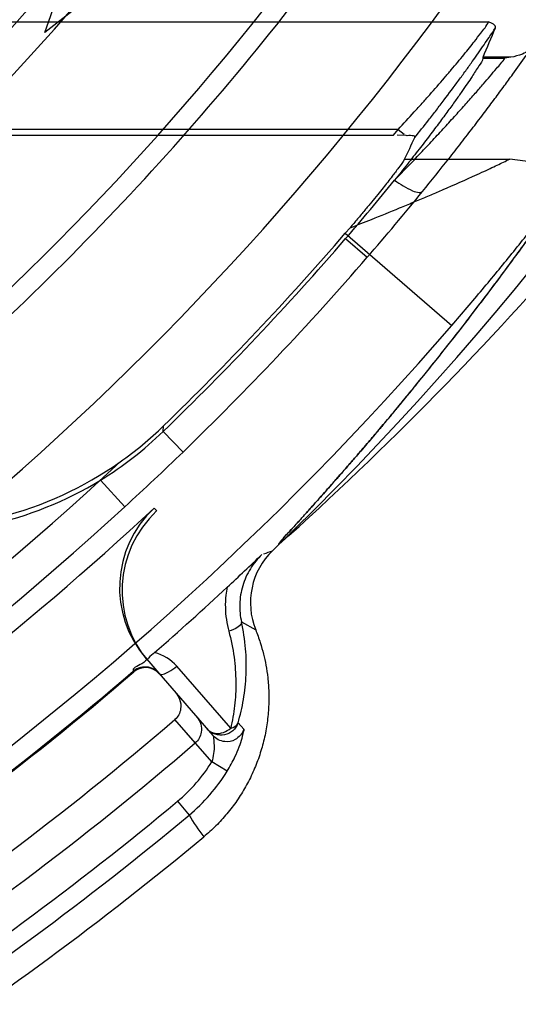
# Model space of a CAD drawing. Header units: millimetres. Extents: x 0 to 297, y 0 to 210.
# Tile 85 of 256: x 147.6262 to 147.6951, y 92.4975 to 92.6335. Entities that reach past the tile are written whole.
import ezdxf

# ---------------------------------------------------------------- set-up
doc = ezdxf.new("R2010")
doc.units = ezdxf.units.MM
doc.header["$LTSCALE"] = 16.335
doc.layers.get('0').update_dxf_attribs({"linetype": 'CONTINUOUS'})
for name, color, linetype in [('01_GLOBAL', 7, 'CONTINUOUS'), ('INTFCLR_1', 7, 'CONTINUOUS'), ('INTFCLR_144815', 7, 'CONTINUOUS')]:
    doc.layers.add(name, color=color, linetype=linetype)

msp = doc.modelspace()

# ---------------------------------------------------------------- linework, layer by layer
at = {"color": 7, "linetype": 'Continuous'}
msp.add_circle((148.0808034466, 92.1164639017), 1.9, dxfattribs=at)
at = {"color": 9, "linetype": 'Continuous'}
msp.add_arc((148.0808034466, 92.1164639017), 1.8756493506, 92.9674534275, 177.0325465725, dxfattribs=at)
at = {"layer": '01_GLOBAL', "color": 7, "linetype": 'Continuous'}
msp.add_circle((148.0808034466, 92.1164639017), 1.925, dxfattribs=at)
at = {"layer": 'INTFCLR_1', "color": 6, "linetype": 'Continuous'}
for radius in [0.3017258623, 0.2867456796]:
    msp.add_arc((147.3556636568, 92.8766036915), radius, 270, 90.00000002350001, dxfattribs=at)
at = {"layer": 'INTFCLR_144815', "color": 6, "linetype": 'Continuous'}
for p, q in [((147.6297297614, 92.6317690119), (147.6544424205, 92.70410368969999)), ((147.6934135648, 92.6816036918), (147.6297297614, 92.6317690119)), ((147.6902515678, 92.6283518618), (147.690236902, 92.62822991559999)), ((147.6940893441, 92.6283518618), (147.6902515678, 92.6283518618)), ((147.6940893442, 92.6283518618), (147.6932801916, 92.62822991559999)), ((147.6043419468, 92.61758149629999), (147.6778893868, 92.61758149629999)), ((147.6796087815, 92.61752443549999), (147.6783734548, 92.617577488)), ((147.6712175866, 92.6040324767), (147.6718712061, 92.6047918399)), ((147.6440569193, 92.54484519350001), (147.6454496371, 92.5432430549)), ((147.6553857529, 92.53564067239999), (147.6479319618, 92.54420588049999)), ((147.6419501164, 92.54355174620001), (147.6419139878, 92.5435212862))]:
    msp.add_line(p, q, dxfattribs=at)
at = {"layer": 'INTFCLR_144815', "color": 9, "linetype": 'Continuous'}
for p, q in [((147.6226612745, 92.6332437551), (147.6910159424, 92.6332437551)), ((147.690236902, 92.62822991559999), (147.6932801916, 92.62822991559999)), ((147.6785332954, 92.6183845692), (147.6051757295, 92.6183845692)), ((147.6778893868, 92.61758149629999), (147.6785332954, 92.6183845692)), ((147.6785332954, 92.6183845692), (147.6793594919, 92.6177238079)), ((147.6794047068, 92.614287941), (147.6939354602, 92.614287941)), ((147.6712175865, 92.6040324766), (147.6859479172, 92.59130861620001)), ((147.6712683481, 92.60329081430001), (147.6742478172, 92.6007106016)), ((147.6460585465, 92.57664193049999), (147.6461011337, 92.5774124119)), ((147.6488000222, 92.57381013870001), (147.6460585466, 92.57664193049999)), ((147.6374006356, 92.5699300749), (147.6407831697, 92.56624815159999)), ((147.6448054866, 92.5660540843), (147.6451622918, 92.5656708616)), ((147.6568776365, 92.5503258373), (147.6588387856, 92.5492412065)), ((147.6440569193, 92.54484519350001), (147.6437131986, 92.5452405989)), ((147.6419995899, 92.5434222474), (147.6419142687, 92.5435215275)), ((147.6454496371, 92.5432430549), (147.6529327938, 92.53463466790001)), ((147.6504934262, 92.53360902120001), (147.6476827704, 92.5368423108)), ((147.6527746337, 92.5310059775), (147.6476932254, 92.5368514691)), ((147.6571937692, 92.5355080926), (147.6564031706, 92.5363682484)), ((147.6548955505, 92.5296972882), (147.6527746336, 92.5310059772)), ((147.6480380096, 92.5255457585), (147.649632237, 92.5236315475))]:
    msp.add_line(p, q, dxfattribs=at)
at = {"layer": 'INTFCLR_144815', "color": 6, "linetype": 'Continuous'}
for radius in [0.3190566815, 0.3040475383]:
    msp.add_circle((147.3556636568, 92.8766036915), radius, dxfattribs=at)
for centre, radius, start, end in [((147.3556636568, 92.8766036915), 0.4398395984, 313.9937911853, 154.5150993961), ((147.3556636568, 92.8766036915), 0.3241269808, 308.490992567, 51.50900743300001), ((147.3556636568, 92.8766036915), 0.391278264, 309.5878226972, 323.4121773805), ((147.4400420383, 92.80359474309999), 0.3059203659, 319.0986670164, 321.0712896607), ((147.3556636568, 92.8766036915), 0.4169764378, 314.1494324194, 319.1799903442), ((147.355663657, 92.87660369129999), 0.4174999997, 314.0715893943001, 319.1075185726), ((147.6112756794, 92.6125697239), 0.0500065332, 301.4954530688, 314.0723645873), ((147.61127513, 92.6132891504), 0.04999990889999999, 305.2135773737, 314.1485727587), ((147.6112947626, 92.61324842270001), 0.04995510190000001, 263.2209907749, 305.2221155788), ((147.611301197, 92.6125227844), 0.0499530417, 263.1498085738, 301.4986237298), ((147.3556636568, 92.8766036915), 0.4243159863, 293.0433107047, 312.9566892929), ((147.6550338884, 92.5550819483), 0.0150002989, 132.957876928, 221.0012221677), ((147.6553777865, 92.5546865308), 0.0150004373, 132.9560125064, 221.0007423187), ((147.6681149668, 92.5529811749), 0.0100019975, 133.9956224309, 201.9582976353), ((147.2290448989, 93.0131195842), 0.6253806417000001, 312.9182188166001, 313.5211238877), ((147.3556636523, 92.8766036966), 0.4391850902, 311.1884558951, 312.9488442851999), ((147.6436293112, 92.541526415), 0.0025000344, 40.99860246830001, 130.6750194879), ((147.3556636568, 92.8766036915), 0.4393155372, 295.3242082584, 310.6757917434), ((147.3556636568, 92.8766036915), 0.4480099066, 295.3197252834, 310.6802747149), ((147.3556636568, 92.8766036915), 0.452294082, 295.3184492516, 310.6815507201), ((147.3556636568, 92.8766036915), 0.4629607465, 296.2550977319, 309.7449022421)]:
    msp.add_arc(centre, radius, start, end, dxfattribs=at)
at = {"layer": 'INTFCLR_144815', "color": 9, "linetype": 'Continuous'}
for centre, radius, start, end in [((147.3556636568, 92.8766036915), 0.4080560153, 292.4997540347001, 54.0964566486), ((147.3556765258, 92.87660676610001), 0.3618850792, 311.2505121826, 48.7494878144), ((147.3556636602, 92.8766036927), 0.3681108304, 292.4997540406, 16.610836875), ((147.3556636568, 92.8766036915), 0.4164420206, 203.8266800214, 313.0809380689), ((147.3556636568, 92.8766036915), 0.4214424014, 203.8278898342, 312.5732768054), ((147.3556636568, 92.8766036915), 0.4364412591, 203.8266800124, 319.1799903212), ((147.3556636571, 92.87660369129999), 0.3621400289, 313.0638327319, 323.1640956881), ((147.3556636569, 92.87660369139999), 0.3636235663, 309.832493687, 323.1675063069), ((147.3532546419, 92.9134853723), 0.3841975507, 312.1945882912, 318.3797053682), ((147.3548637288, 92.9042969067), 0.4606470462, 311.8235167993, 326.745087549), ((147.3556636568, 92.8766036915), 0.3885893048, 309.724476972, 323.2755230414), ((147.3793495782, 92.8561099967), 0.3901202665, 319.1054919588, 320.8524199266), ((147.3556636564, 92.8766036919), 0.4214414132, 314.0715894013, 319.1075185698), ((147.3552079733, 92.8770275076), 0.4220628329, 312.5799076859, 314.076015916), ((147.6472821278, 92.59632012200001), 0.0387191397, 289.1272192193, 291.0155364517), ((147.3556636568, 92.8766036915), 0.4391846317, 295.3242563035, 310.6757436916), ((147.6336748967, 92.5427900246), 0.0224424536, 309.7916286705, 328.3264794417), ((147.6336619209, 92.5428055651), 0.0249538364, 309.7914037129, 328.3114869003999), ((147.3556636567, 92.8766036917), 0.4568636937, 296.2111854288, 309.7888145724), ((147.3556636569, 92.87660369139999), 0.4593548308, 296.2111854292, 309.7888145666), ((147.6748387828, 92.53855232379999), 0.0292916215, 210.6230078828, 217.7146727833)]:
    msp.add_arc(centre, radius, start, end, dxfattribs=at)
at = {"layer": 'INTFCLR_144815', "color": 7, "linetype": 'Continuous'}
msp.add_arc((147.3453819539, 92.8564928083), 0.4328946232, 320.3364534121, 324.164008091, dxfattribs=at)
at = {"layer": 'INTFCLR_144815', "color": 6, "linetype": 'Continuous'}
for centre, major_axis, ratio, start_param, end_param in [((147.3556636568, 92.7809453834), (0, 0.3780122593), 0.9674516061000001, -1.9863247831, -1.9745975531), ((147.3556636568, 92.7818947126), (0, 0.3742608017), 0.9674516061, -2.0351378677, -2.0263078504)]:
    msp.add_ellipse(centre, major_axis=major_axis, ratio=ratio, start_param=start_param, end_param=end_param, dxfattribs=at)
at = {"layer": 'INTFCLR_144815', "color": 9, "linetype": 'Continuous'}
for points, knots in [([(147.6785333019, 92.618384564), (147.6792778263, 92.6191809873), (147.680380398, 92.6203807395), (147.6818278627, 92.62198458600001), (147.683218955, 92.62354818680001), (147.6845611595, 92.62508977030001), (147.6858459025, 92.6265973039), (147.6867445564, 92.62766897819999), (147.687584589, 92.62868723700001), (147.6883555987, 92.6296414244), (147.6891416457, 92.6306240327), (147.6900253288, 92.63180690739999), (147.6907453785, 92.6326688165), (147.6910159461, 92.63324375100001)], [0, 0, 0, 0, 0.1683919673, 0.2516636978, 0.3336890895, 0.4916393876, 0.5673603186, 0.6396165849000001, 0.7076609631, 0.7712309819, 0.8291369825, 0.9018563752, 1, 1, 1, 1]), ([(147.6808238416, 92.6172492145), (147.6814580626, 92.6180454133), (147.6824553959, 92.6193117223), (147.6837996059, 92.62105016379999), (147.6851998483, 92.62288630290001), (147.6865508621, 92.6246951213), (147.6878424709, 92.6264638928), (147.6887467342, 92.62772169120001), (147.6895917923, 92.62891681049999), (147.6903689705, 92.6300357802), (147.6911558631, 92.63119190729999), (147.6916756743, 92.631977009), (147.6919597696, 92.632418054)], [0, 0, 0, 0, 0.1622282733, 0.2568839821, 0.3502198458, 0.5302364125, 0.6166785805, 0.6992671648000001, 0.7771185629, 0.8499495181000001, 0.9163897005, 1, 1, 1, 1]), ([(147.6780261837, 92.6113687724), (147.6792302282, 92.6126006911), (147.680998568, 92.6144400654), (147.6830233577, 92.6165948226), (147.6841333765, 92.61778915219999), (147.6849383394, 92.618662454), (147.6857182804, 92.6195151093), (147.6867033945, 92.6205989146), (147.6878570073, 92.6218840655), (147.6891408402, 92.6233341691), (147.6905581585, 92.6249491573), (147.6919100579, 92.62657314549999), (147.6929353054, 92.62771980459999), (147.6932801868, 92.6282298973)], [0, 0, 0, 0, 0.2272093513, 0.3365263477, 0.3899991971, 0.4422717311, 0.4931820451, 0.5424167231, 0.6354530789, 0.7209599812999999, 0.7978932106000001, 0.9187841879, 1, 1, 1, 1]), ([(147.6818965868, 92.6098192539), (147.6831163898, 92.6113178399), (147.684907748, 92.61355248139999), (147.686954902, 92.6161662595), (147.6880776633, 92.61761638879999), (147.6888924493, 92.6186767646), (147.6896819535, 92.6197120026), (147.6906788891, 92.62102900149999), (147.6918473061, 92.6225893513), (147.6931469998, 92.6243499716), (147.6945932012, 92.6263377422), (147.6955960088, 92.62774236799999), (147.6962061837, 92.6286163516)], [0, 0, 0, 0, 0.2453301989, 0.363610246, 0.4215247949, 0.4781795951, 0.5333949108, 0.5868240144, 0.6878963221, 0.7808888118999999, 0.8646674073, 1, 1, 1, 1]), ([(147.6718710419, 92.60479179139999), (147.6728614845, 92.60517722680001), (147.6751528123, 92.6060795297), (147.6780638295, 92.60725841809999), (147.6805868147, 92.6083055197), (147.6823936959, 92.60906749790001), (147.6851243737, 92.6102374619), (147.6876795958, 92.61136405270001), (147.6900356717, 92.6124367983), (147.6911824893, 92.6129657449), (147.6924691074, 92.6135718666), (147.6933725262, 92.6139942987), (147.6939354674, 92.6142879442)], [0, 0, 0, 0, 0.1326977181, 0.3074679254, 0.3921253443, 0.4737613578, 0.5523080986, 0.7630455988, 0.8224086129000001, 0.8755394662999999, 0.9207250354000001, 1, 1, 1, 1]), ([(147.6780261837, 92.6113687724), (147.6788017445, 92.61080343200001), (147.6799099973, 92.6101192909), (147.6812366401, 92.6096313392), (147.6817867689, 92.60969364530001), (147.6818965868, 92.6098192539)], [0, 0, 0, 0, 0.6671704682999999, 0.8840162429, 1, 1, 1, 1]), ([(147.6859479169, 92.5913086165), (147.6873669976, 92.5929514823), (147.6901589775, 92.5962361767), (147.6935645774, 92.6003740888), (147.6961988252, 92.60365330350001), (147.698092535, 92.6060485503), (147.6996196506, 92.6080106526), (147.7009619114, 92.6097556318), (147.7016978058, 92.6107217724), (147.7021404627, 92.6113064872)], [0, 0, 0, 0, 0.2530594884, 0.5024998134, 0.6246831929, 0.7433732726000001, 0.8584299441, 0.914511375, 1, 1, 1, 1]), ([(147.659695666, 92.55964332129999), (147.6593968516, 92.5593567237), (147.6588226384, 92.558732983), (147.658082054, 92.55768864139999), (147.6574746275, 92.55654083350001), (147.6570234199, 92.5553280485), (147.6567348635, 92.55407146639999), (147.6565732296, 92.552396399), (147.6566948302, 92.5511316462), (147.6568776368, 92.55032583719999)], [0, 0, 0, 0, 0.1221892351, 0.2494442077, 0.3768094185, 0.5043356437, 0.6302553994, 0.7561507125, 1, 1, 1, 1]), ([(147.6549002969, 92.5551367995), (147.6548245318, 92.55476602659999), (147.65467877, 92.5538364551), (147.6545880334, 92.55178646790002), (147.6548340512, 92.55011322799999), (147.6551241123, 92.5490435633)], [0, 0, 0, 0, 0.1848153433, 0.4587444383, 1, 1, 1, 1]), ([(147.6568776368, 92.55032583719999), (147.6569200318, 92.5500609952), (147.6562372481, 92.5494172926), (147.6555853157, 92.549184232), (147.6551241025, 92.5490435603)], [0, 0, 0, 0, 0.3574264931, 1, 1, 1, 1]), ([(147.6564031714, 92.536368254), (147.6567155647, 92.5374353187), (147.6570928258, 92.5390814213), (147.6574010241, 92.5413264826), (147.6575777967, 92.5436639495), (147.657517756, 92.5466902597), (147.6571499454, 92.5491083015), (147.6568776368, 92.55032583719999)], [0, 0, 0, 0, 0.2364538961, 0.3580528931, 0.4817206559, 0.7346738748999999, 1, 1, 1, 1]), ([(147.6551241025, 92.5490435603), (147.6554396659, 92.5478681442), (147.6559136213, 92.5455441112), (147.6561249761, 92.54262335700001), (147.6560775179, 92.5403755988), (147.6559016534, 92.53823391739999), (147.6556282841, 92.5366605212), (147.6553857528, 92.53564067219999)], [0, 0, 0, 0, 0.2697162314, 0.5239746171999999, 0.6472094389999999, 0.7676811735, 1, 1, 1, 1]), ([(147.6454490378, 92.5432425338), (147.6453465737, 92.5433604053), (147.6449472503, 92.54374364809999), (147.6437665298, 92.54430795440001), (147.6425116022, 92.5439927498), (147.6419619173, 92.5435381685)], [0, 0, 0, 0, 0.1235678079, 0.4356495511, 1, 1, 1, 1]), ([(147.6454490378, 92.5432425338), (147.6457474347, 92.5428995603), (147.6469465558, 92.5434376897), (147.6475854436, 92.5439042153), (147.647931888, 92.5442059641)], [0, 0, 0, 0, 0.4973640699, 1, 1, 1, 1]), ([(147.6564031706, 92.5363682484), (147.6562633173, 92.53595962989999), (147.6557569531, 92.5352024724), (147.6545405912, 92.5346081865), (147.6531903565, 92.5346960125), (147.6524365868, 92.53520548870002), (147.6521538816, 92.53553070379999)], [0, 0, 0, 0, 0.2502110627, 0.5004235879, 0.7503535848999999, 1, 1, 1, 1]), ([(147.6521538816, 92.53553070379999), (147.6524285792, 92.5352147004), (147.6535698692, 92.53464576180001), (147.6548222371, 92.535154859), (147.6553857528, 92.53564067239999)], [0, 0, 0, 0, 0.3601088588, 1, 1, 1, 1]), ([(147.6571937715, 92.53550810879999), (147.6570007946, 92.53491549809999), (147.6562077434, 92.5339728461), (147.654439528, 92.53360937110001), (147.6533407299, 92.5341653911), (147.6529327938, 92.5346346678)], [0, 0, 0, 0, 0.3621929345, 0.6386449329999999, 1, 1, 1, 1]), ([(147.6548955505, 92.5296972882), (147.655096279, 92.5300228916), (147.6554720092, 92.5306751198), (147.6560427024, 92.53180305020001), (147.6565334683, 92.5329892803), (147.6569761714, 92.5341769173), (147.6570805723, 92.5349269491), (147.6572782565, 92.53541800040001), (147.6571937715, 92.53550810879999)], [0, 0, 0, 0, 0.182285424, 0.3588122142, 0.6005021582, 0.8007492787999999, 0.9411354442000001, 1, 1, 1, 1]), ([(147.6553857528, 92.53564067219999), (147.6555039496, 92.5356697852), (147.6559058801, 92.5357947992), (147.656283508, 92.53609005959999), (147.6564031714, 92.536368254)], [0, 0, 0, 0, 0.2867132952, 1, 1, 1, 1]), ([(147.6529327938, 92.5346346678), (147.6530289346, 92.53452407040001), (147.653028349, 92.5340292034), (147.6531644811, 92.53286020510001), (147.6529985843, 92.53174701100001), (147.6527746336, 92.5310059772)], [0, 0, 0, 0, 0.1199986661, 0.3660893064, 1, 1, 1, 1])]:
    msp.add_open_spline(points, degree=3, knots=knots, dxfattribs=at)
at = {"layer": 'INTFCLR_144815', "color": 6, "linetype": 'Continuous'}
for points in [[(147.6919597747, 92.6324180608), (147.6921194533, 92.63280437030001), (147.6914047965, 92.63309037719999), (147.6910159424, 92.6332437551)], [(147.6808238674, 92.6172492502), (147.681001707, 92.6176245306), (147.680022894, 92.6174932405), (147.6796087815, 92.61752443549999)]]:
    msp.add_open_spline(points, degree=3, dxfattribs=at)
for points, knots in [([(147.6965683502, 92.62937409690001), (147.6963638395, 92.6290864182), (147.6954828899, 92.6286862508), (147.6946331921, 92.6284387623), (147.6940893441, 92.6283518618)], [0, 0, 0, 0, 0.3905718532, 1, 1, 1, 1]), ([(147.690236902, 92.62822991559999), (147.6901885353, 92.6278282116), (147.6895365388, 92.62700510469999), (147.6888595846, 92.6258314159), (147.6880526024, 92.624665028), (147.6872910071, 92.62356165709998), (147.6863992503, 92.6223076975), (147.6853639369, 92.62087834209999), (147.684180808, 92.61927792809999), (147.6828519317, 92.6175133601), (147.6813796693, 92.61559812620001), (147.6797581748, 92.61352897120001), (147.6786230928, 92.61210814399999), (147.6780261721, 92.61136878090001)], [0, 0, 0, 0, 0.0582374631, 0.1419484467, 0.198906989, 0.2614613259, 0.3351653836, 0.4202963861, 0.5155216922, 0.6216226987, 0.7382481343, 0.8632245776, 1, 1, 1, 1]), ([(147.6794047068, 92.614287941), (147.6791915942, 92.6138481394), (147.6785681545, 92.6130796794), (147.6775933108, 92.6117540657), (147.6766197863, 92.61052785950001), (147.6756660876, 92.6093393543), (147.6748216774, 92.6083029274), (147.6738939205, 92.6071812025), (147.6729035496, 92.6060012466), (147.6722190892, 92.60519743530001), (147.6718712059, 92.6047918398)], [0, 0, 0, 0, 0.1208912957, 0.2419141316, 0.408176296, 0.5077322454, 0.6189391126, 0.7388470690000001, 0.8678200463, 1, 1, 1, 1]), ([(147.7021403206, 92.61130630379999), (147.7024137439, 92.61170484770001), (147.7013807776, 92.6128459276), (147.6998526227, 92.61318167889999), (147.6982208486, 92.6136391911), (147.696682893, 92.6139074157), (147.6953484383, 92.6141137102), (147.6944199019, 92.6142310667), (147.6939354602, 92.614287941)], [0, 0, 0, 0, 0.157793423, 0.3286121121, 0.5598027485, 0.6943306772, 0.8407539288, 1, 1, 1, 1]), ([(147.6588387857, 92.5492412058), (147.6590729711, 92.54865999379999), (147.6594711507, 92.5475522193), (147.659932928, 92.54592014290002), (147.6602820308, 92.5443032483), (147.6605417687, 92.5425502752), (147.6606831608, 92.5405513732), (147.6606514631, 92.53836865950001), (147.660416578, 92.5361051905), (147.6599775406, 92.5338664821), (147.659333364, 92.5316840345), (147.6584946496, 92.52957021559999), (147.6574709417, 92.52754063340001), (147.6562691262, 92.52561522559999), (147.6548966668, 92.52381126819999), (147.653366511, 92.52213761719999), (147.6522485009, 92.5211171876), (147.6516671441, 92.5206337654)], [0, 0, 0, 0, 0.0596224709, 0.1118800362, 0.1612840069, 0.2169162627, 0.2803560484, 0.3517446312, 0.4243453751, 0.4965934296, 0.5685066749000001, 0.6405527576, 0.7126874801, 0.7845037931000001, 0.8562107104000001, 0.9280582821, 1, 1, 1, 1]), ([(147.6448836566, 92.5460960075), (147.6445975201, 92.54584561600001), (147.6439446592, 92.5453340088), (147.6432967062, 92.5444589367), (147.6416278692, 92.5439247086), (147.6419619, 92.5435381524)], [0, 0, 0, 0, 0.2937446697, 0.6053127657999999, 1, 1, 1, 1]), ([(147.6477762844, 92.5405665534), (147.6480077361, 92.5403002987), (147.6484321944, 92.5395929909), (147.6486178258, 92.53819753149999), (147.6481104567, 92.5372100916), (147.6476932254, 92.5368514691)], [0, 0, 0, 0, 0.2600817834, 0.5944045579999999, 1, 1, 1, 1]), ([(147.6507431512, 92.5371535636), (147.6509773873, 92.5368841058), (147.6513406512, 92.5362203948), (147.651432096, 92.5348874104), (147.6509249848, 92.53397995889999), (147.6504934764, 92.53360906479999)], [0, 0, 0, 0, 0.2748699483, 0.5619443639, 1, 1, 1, 1])]:
    msp.add_open_spline(points, degree=3, knots=knots, dxfattribs=at)
at = {"layer": 'INTFCLR_144815', "color": 7, "linetype": 'Continuous'}
for points, knots in [([(147.6620407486, 92.5610217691), (147.661738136, 92.5607280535), (147.6630961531, 92.5624396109), (147.6637158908, 92.5630319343), (147.6648421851, 92.564305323), (147.6659348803, 92.5655090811), (147.6669603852, 92.5666543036), (147.6679335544, 92.5677448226), (147.6688193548, 92.5687428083), (147.6698245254, 92.5698816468), (147.6709576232, 92.5711740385), (147.6722005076, 92.57260259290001), (147.6735495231, 92.574166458), (147.6749785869, 92.5758386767), (147.6764958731, 92.5776322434), (147.678075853, 92.57952029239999), (147.6797118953, 92.5814978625), (147.6813916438, 92.5835527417), (147.6831251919, 92.58570021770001), (147.684920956, 92.58795435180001), (147.6867635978, 92.5902998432), (147.6886262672, 92.59270527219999), (147.6905002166, 92.5951609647), (147.6923998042, 92.5976880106), (147.6943504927, 92.6003240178), (147.6956611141, 92.6021242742), (147.6963275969, 92.6030475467)], [0, 0, 0, 0, 0.0233124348, 0.0498213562, 0.0795643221, 0.1073954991, 0.1424208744, 0.1637334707, 0.1883389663, 0.216148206, 0.2477154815, 0.2833488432, 0.3208247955, 0.3618854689, 0.4049463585, 0.4506917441, 0.4979801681, 0.5468273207, 0.5974081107, 0.650544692, 0.7061431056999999, 0.7622922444, 0.8187223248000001, 0.8769036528, 0.9370526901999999, 1, 1, 1, 1]), ([(147.6786269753, 92.5801854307), (147.6782627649, 92.5797459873), (147.6775546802, 92.5788949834), (147.6765233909, 92.577664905), (147.6755651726, 92.5765300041), (147.6746733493, 92.57548049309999), (147.6737926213, 92.5744501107), (147.672853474, 92.57335792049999), (147.6718450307, 92.5721928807), (147.6708254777, 92.57102305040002), (147.6698419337, 92.5699017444), (147.6689007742, 92.56883502), (147.6680194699, 92.56784165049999), (147.6670191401, 92.56671919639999), (147.6659933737, 92.565575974), (147.6649588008, 92.56442381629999), (147.6641019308, 92.5634854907), (147.6632225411, 92.56247326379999), (147.662755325, 92.5620750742), (147.6618446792, 92.56083143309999), (147.662040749, 92.5610217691)], [0, 0, 0, 0, 0.06753746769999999, 0.1309989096, 0.1899428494, 0.243295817, 0.2939693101, 0.3503389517, 0.4137436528, 0.476300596, 0.533959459, 0.5902398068, 0.6446247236, 0.6911242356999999, 0.7680477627, 0.8269453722, 0.87265618, 0.9232044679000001, 0.9676650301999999, 1, 1, 1, 1])]:
    msp.add_open_spline(points, degree=3, knots=knots, dxfattribs=at)
at = {"layer": 'INTFCLR_144815', "color": 9, "linetype": 'Continuous'}
msp.add_open_spline([(147.647931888, 92.5442059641), (147.6471472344, 92.5451079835), (147.646043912, 92.5458076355), (147.6448836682, 92.54609600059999)], degree=3, dxfattribs=at)

doc.saveas('drawing.dxf')
